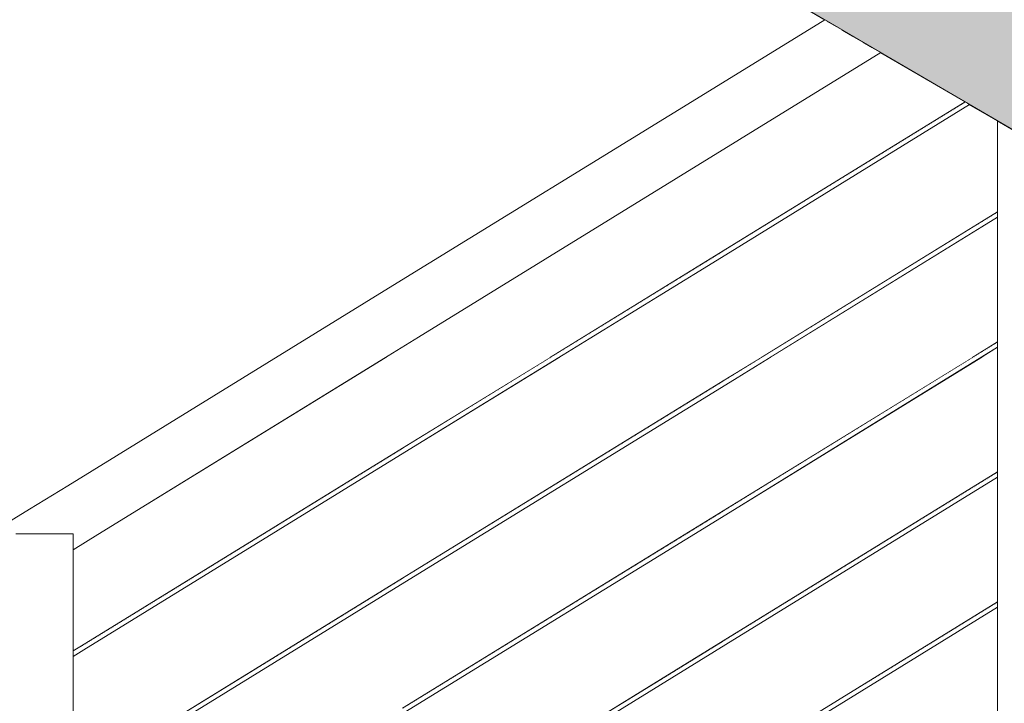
# Model space of a CAD drawing. Header units: millimetres. Extents: x -126680 to -83680, y 18016 to 39016.
# Tile 39 of 121: x -109204 to -108345, y 25411 to 26007. Entities that reach past the tile are written whole.
import ezdxf

# ---------------------------------------------------------------- set-up
doc = ezdxf.new("R2010")
doc.units = ezdxf.units.MM
doc.header["$MEASUREMENT"] = 0
doc.linetypes.add('Wipeout_Contour', pattern=[1000, 0, -1000])
doc.layers.add('Nowe_Konstrukcja - Schody', color=7, linetype='Continuous')
doc.layers.add('Nowe_Konstrukcja - Ściany zew', color=7, linetype='Continuous')
doc.layers.add('Nowe_Konstrukcja - Schody_Nr_pióra__101', color=250, linetype='Continuous', lineweight=13, true_color=0x333333)
doc.layers.add('Nowe_Konstrukcja - Stropy_Nr_pióra__23', color=7, linetype='Continuous', lineweight=13, true_color=0x858585)
doc.layers.add('Nowe_Konstrukcja - Schody_Nr_pióra__3', color=7, linetype='Continuous', lineweight=13)
doc.layers.add('Nowe_Konstrukcja - Stropy_Nr_pióra__21', color=7, linetype='Continuous', lineweight=20)

msp = doc.modelspace()

# ---------------------------------------------------------------- linework, layer by layer
at = {"layer": 'Nowe_Konstrukcja - Schody_Nr_pióra__3', "color": 7, "linetype": 'Continuous', "lineweight": 13}
msp.add_line((-108492.92, 26001.51), (-108618.98, 26075.18), dxfattribs=at)

# ---------------------------------------------------------------- wipeouts: each hides what was drawn before it
at = {"color": 254, "linetype": 'Wipeout_Contour', "lineweight": 0, "ltscale": 449004.544603}
msp.add_wipeout([(-109441.08, 25426.4), (-109438.24, 25421.78), (-109191.58, 25573.5), (-109194.41, 25578.12)], dxfattribs=at).dxf.layer = 'Nowe_Konstrukcja - Schody'
at = {"color": 254, "linetype": 'Wipeout_Contour', "lineweight": 0, "ltscale": 446578.108722}
msp.add_wipeout([(-108452.59, 25977.94), (-108884.49, 25712.28), (-108740.93, 25712.28), (-108378.97, 25934.91)], dxfattribs=at).dxf.layer = 'Nowe_Konstrukcja - Ściany zew'

# ---------------------------------------------------------------- next in the draw order: wipeouts: each hides what was drawn before it
at = {"color": 254, "linetype": 'Wipeout_Contour', "lineweight": 0, "ltscale": 785454.251593}
msp.add_wipeout([(-109191.58, 25573.5), (-109438.24, 25421.78), (-109433.99, 25414.88), (-109207.31, 25554.3), (-109207.31, 25558.45), (-109200.57, 25558.45), (-109187.33, 25566.6)], dxfattribs=at).dxf.layer = 'Nowe_Konstrukcja - Schody'
at = {"color": 254, "linetype": 'Wipeout_Contour', "lineweight": 0, "ltscale": 557524.126206}
msp.add_wipeout([(-108375.06, 25932.63), (-108733.29, 25712.28), (-108556.67, 25712.28), (-108350.65, 25839), (-108350.65, 25918.36)], dxfattribs=at).dxf.layer = 'Nowe_Konstrukcja - Ściany zew'
at = {"color": 254, "linetype": 'Wipeout_Contour', "lineweight": 0, "ltscale": 559899.125205}
msp.add_wipeout([(-109135.88, 25557.66), (-109157.31, 25544.47), (-109157.31, 25456.17), (-108740.93, 25712.28), (-108884.49, 25712.28)], dxfattribs=at).dxf.layer = 'Nowe_Konstrukcja - Ściany zew'

# ---------------------------------------------------------------- next in the draw order: linework, layer by layer
at = {"layer": 'Nowe_Konstrukcja - Schody_Nr_pióra__3', "color": 7, "linetype": 'Continuous', "lineweight": 13}
msp.add_line((-108338.98, 25911.54), (-108492.92, 26001.51), dxfattribs=at)

# ---------------------------------------------------------------- next in the draw order: wipeouts: each hides what was drawn before it
at = {"color": 254, "linetype": 'Wipeout_Contour', "lineweight": 0, "ltscale": 336426.32758}
msp.add_wipeout([(-109187.33, 25566.6), (-109200.57, 25558.45), (-109182.31, 25558.45)], dxfattribs=at).dxf.layer = 'Nowe_Konstrukcja - Schody'
at = {"color": 254, "linetype": 'Wipeout_Contour', "lineweight": 0, "ltscale": 445685.028441}
msp.add_wipeout([(-108350.65, 25834.31), (-108549.03, 25712.28), (-108372.41, 25712.28), (-108350.65, 25725.67)], dxfattribs=at).dxf.layer = 'Nowe_Konstrukcja - Ściany zew'

# ---------------------------------------------------------------- next in the draw order: wipeouts: each hides what was drawn before it
at = {"color": 254, "linetype": 'Wipeout_Contour', "lineweight": 0, "ltscale": 449014.850246}
msp.add_wipeout([(-109195.41, 25579.74), (-109442.08, 25428.02), (-109441.08, 25426.4), (-109194.41, 25578.12)], dxfattribs=at).dxf.layer = 'Nowe_Konstrukcja - Schody'
at = {"color": 254, "linetype": 'Wipeout_Contour', "lineweight": 0, "ltscale": 334095.245558}
msp.add_wipeout([(-108364.78, 25712.28), (-108350.65, 25712.28), (-108350.65, 25720.97)], dxfattribs=at).dxf.layer = 'Nowe_Konstrukcja - Ściany zew'

# ---------------------------------------------------------------- next in the draw order: wipeouts: each hides what was drawn before it
at = {"color": 254, "linetype": 'Wipeout_Contour', "lineweight": 0, "ltscale": 558113.948772}
msp.add_wipeout([(-108364.78, 25712.28), (-109157.31, 25224.81), (-109157.31, 25116.17), (-108350.65, 25612.34), (-108350.65, 25712.28)], dxfattribs=at).dxf.layer = 'Nowe_Konstrukcja - Ściany zew'

# ---------------------------------------------------------------- next in the draw order: wipeouts: each hides what was drawn before it
at = {"color": 254, "linetype": 'Wipeout_Contour', "lineweight": 0, "ltscale": 558590.16039}
msp.add_wipeout([(-109157.31, 25338.14), (-109157.31, 25229.51), (-108590.03, 25578.43), (-108372.41, 25712.28), (-108549.03, 25712.28)], dxfattribs=at).dxf.layer = 'Nowe_Konstrukcja - Ściany zew'

# ---------------------------------------------------------------- next in the draw order: wipeouts: each hides what was drawn before it
at = {"color": 254, "linetype": 'Wipeout_Contour', "lineweight": 0, "ltscale": 446536.429628}
msp.add_wipeout([(-109157.31, 24889.51), (-108350.65, 25385.67), (-108350.65, 25494.31), (-109157.31, 24998.14)], dxfattribs=at).dxf.layer = 'Nowe_Konstrukcja - Ściany zew'

# ---------------------------------------------------------------- next in the draw order: wipeouts: each hides what was drawn before it
at = {"color": 254, "linetype": 'Wipeout_Contour', "lineweight": 0, "ltscale": 447437.822902}
msp.add_wipeout([(-109157.31, 25451.48), (-109157.31, 25342.84), (-108556.67, 25712.28), (-108733.29, 25712.28)], dxfattribs=at).dxf.layer = 'Nowe_Konstrukcja - Ściany zew'

# ---------------------------------------------------------------- next in the draw order: wipeouts: each hides what was drawn before it
at = {"color": 254, "linetype": 'Wipeout_Contour', "lineweight": 0, "ltscale": 558172.33323}
msp.add_wipeout([(-108587.93, 25461.69), (-109157.31, 25111.48), (-109157.31, 25002.84), (-108350.65, 25499), (-108350.65, 25607.64)], dxfattribs=at).dxf.layer = 'Nowe_Konstrukcja - Ściany zew'

# ---------------------------------------------------------------- next in the draw order: wipeouts: each hides what was drawn before it
at = {"color": 254, "linetype": 'Wipeout_Contour', "lineweight": 0, "ltscale": 445116.124765}
msp.add_wipeout([(-108350.65, 25023.39), (-108300.65, 25023.39), (-108300.65, 25889.14), (-108350.65, 25918.36)], dxfattribs=at).dxf.layer = 'Nowe_Konstrukcja - Schody'
at = {"color": 254, "linetype": 'Wipeout_Contour', "lineweight": 0, "ltscale": 448537.490166}
msp.add_wipeout([(-109194.41, 25578.12), (-109191.58, 25573.5), (-109158.24, 25594.01), (-109161.08, 25598.62)], dxfattribs=at).dxf.layer = 'Nowe_Konstrukcja - Schody'

# ---------------------------------------------------------------- next in the draw order: wipeouts: each hides what was drawn before it
at = {"color": 254, "linetype": 'Wipeout_Contour', "lineweight": 0, "ltscale": 448518.42853}
msp.add_wipeout([(-109191.58, 25573.5), (-109187.33, 25566.6), (-109153.99, 25587.1), (-109158.24, 25594.01)], dxfattribs=at).dxf.layer = 'Nowe_Konstrukcja - Schody'
at = {"color": 254, "linetype": 'Wipeout_Contour', "lineweight": 0, "ltscale": 445639.031429}
msp.add_wipeout([(-108589.72, 25351.26), (-108588.98, 25350.06), (-108350.65, 25496.65), (-108350.65, 25498.31)], dxfattribs=at).dxf.layer = 'Nowe_Konstrukcja - Schody'

# ---------------------------------------------------------------- next in the draw order: wipeouts: each hides what was drawn before it
at = {"color": 254, "linetype": 'Wipeout_Contour', "lineweight": 0, "ltscale": 448493.524484}
msp.add_wipeout([(-109187.33, 25566.6), (-109182.31, 25558.45), (-109148.98, 25578.95), (-109153.99, 25587.1)], dxfattribs=at).dxf.layer = 'Nowe_Konstrukcja - Schody'
at = {"color": 254, "linetype": 'Wipeout_Contour', "lineweight": 0, "ltscale": 445636.280091}
msp.add_wipeout([(-108588.98, 25350.06), (-108588.24, 25348.86), (-108350.65, 25494.99), (-108350.65, 25496.65)], dxfattribs=at).dxf.layer = 'Nowe_Konstrukcja - Schody'

# ---------------------------------------------------------------- next in the draw order: wipeouts: each hides what was drawn before it
at = {"color": 254, "linetype": 'Wipeout_Contour', "lineweight": 0, "ltscale": 448455.773484}
msp.add_wipeout([(-109182.31, 25558.45), (-109164.05, 25558.45), (-109143.97, 25570.8), (-109148.98, 25578.95)], dxfattribs=at).dxf.layer = 'Nowe_Konstrukcja - Schody'
at = {"color": 254, "linetype": 'Wipeout_Contour', "lineweight": 0, "ltscale": 445634.333236}
msp.add_wipeout([(-108588.24, 25348.86), (-108587.93, 25348.36), (-108350.65, 25494.31), (-108350.65, 25494.99)], dxfattribs=at).dxf.layer = 'Nowe_Konstrukcja - Schody'

# ---------------------------------------------------------------- next in the draw order: wipeouts: each hides what was drawn before it
at = {"color": 254, "linetype": 'Wipeout_Contour', "lineweight": 0, "ltscale": 448547.806568}
msp.add_wipeout([(-109162.08, 25600.24), (-109195.41, 25579.74), (-109194.41, 25578.12), (-109161.08, 25598.62)], dxfattribs=at).dxf.layer = 'Nowe_Konstrukcja - Schody'
at = {"color": 254, "linetype": 'Wipeout_Contour', "lineweight": 0, "ltscale": 560526.885394}
msp.add_wipeout([(-109164.05, 25558.45), (-109157.31, 25558.45), (-109157.31, 25553.07), (-109139.72, 25563.89), (-109143.97, 25570.8)], dxfattribs=at).dxf.layer = 'Nowe_Konstrukcja - Schody'
at = {"color": 254, "linetype": 'Wipeout_Contour', "lineweight": 0, "ltscale": 445640.975595}
msp.add_wipeout([(-108590.03, 25351.76), (-108589.72, 25351.26), (-108350.65, 25498.31), (-108350.65, 25499)], dxfattribs=at).dxf.layer = 'Nowe_Konstrukcja - Schody'

# ---------------------------------------------------------------- next in the draw order: wipeouts: each hides what was drawn before it
at = {"color": 254, "linetype": 'Wipeout_Contour', "lineweight": 0, "ltscale": 448015.840776}
msp.add_wipeout([(-109161.08, 25598.62), (-109158.24, 25594.01), (-108878.24, 25766.23), (-108881.08, 25770.85)], dxfattribs=at).dxf.layer = 'Nowe_Konstrukcja - Schody'
at = {"color": 254, "linetype": 'Wipeout_Contour', "lineweight": 0, "ltscale": 448398.628387}
msp.add_wipeout([(-109157.31, 25553.07), (-109157.31, 25546.71), (-109136.88, 25559.28), (-109139.72, 25563.89)], dxfattribs=at).dxf.layer = 'Nowe_Konstrukcja - Schody'
at = {"color": 254, "linetype": 'Wipeout_Contour', "lineweight": 0, "ltscale": 446607.160011}
msp.add_wipeout([(-108869.72, 25292.38), (-108868.98, 25291.17), (-108588.98, 25463.39), (-108589.72, 25464.6)], dxfattribs=at).dxf.layer = 'Nowe_Konstrukcja - Schody'

# ---------------------------------------------------------------- next in the draw order: wipeouts: each hides what was drawn before it
at = {"color": 254, "linetype": 'Wipeout_Contour', "lineweight": 0, "ltscale": 447996.756995}
msp.add_wipeout([(-109158.24, 25594.01), (-109153.99, 25587.1), (-108873.99, 25759.32), (-108878.24, 25766.23)], dxfattribs=at).dxf.layer = 'Nowe_Konstrukcja - Schody'
at = {"color": 254, "linetype": 'Wipeout_Contour', "lineweight": 0, "ltscale": 448391.588065}
msp.add_wipeout([(-109136.88, 25559.28), (-109157.31, 25546.71), (-109157.31, 25544.47), (-109135.88, 25557.66)], dxfattribs=at).dxf.layer = 'Nowe_Konstrukcja - Schody'
at = {"color": 254, "linetype": 'Wipeout_Contour', "lineweight": 0, "ltscale": 446603.178733}
msp.add_wipeout([(-108868.98, 25291.17), (-108868.24, 25289.97), (-108588.24, 25462.19), (-108588.98, 25463.39)], dxfattribs=at).dxf.layer = 'Nowe_Konstrukcja - Schody'

# ---------------------------------------------------------------- next in the draw order: wipeouts: each hides what was drawn before it
at = {"color": 254, "linetype": 'Wipeout_Contour', "lineweight": 0, "ltscale": 447971.824011}
msp.add_wipeout([(-109153.99, 25587.1), (-109148.98, 25578.95), (-108868.98, 25751.17), (-108873.99, 25759.32)], dxfattribs=at).dxf.layer = 'Nowe_Konstrukcja - Schody'
at = {"color": 254, "linetype": 'Wipeout_Contour', "lineweight": 0, "ltscale": 448065.546458}
msp.add_wipeout([(-109207.31, 24506.73), (-109157.31, 24506.73), (-109157.31, 25558.45), (-109207.31, 25558.45)], dxfattribs=at).dxf.layer = 'Nowe_Konstrukcja - Schody'
at = {"color": 254, "linetype": 'Wipeout_Contour', "lineweight": 0, "ltscale": 446600.363558}
msp.add_wipeout([(-108868.24, 25289.97), (-108867.93, 25289.47), (-108587.93, 25461.69), (-108588.24, 25462.19)], dxfattribs=at).dxf.layer = 'Nowe_Konstrukcja - Schody'

# ---------------------------------------------------------------- next in the draw order: linework, layer by layer
at = {"layer": 'Nowe_Konstrukcja - Schody_Nr_pióra__101', "color": 250, "linetype": 'Continuous', "lineweight": 13, "true_color": 0x333333}
for p, q in [((-109442.08, 25428.02), (-109195.41, 25579.74)), ((-109207.31, 25558.45), (-109157.31, 25558.45))]:
    msp.add_line(p, q, dxfattribs=at)

# ---------------------------------------------------------------- next in the draw order: wipeouts: each hides what was drawn before it
at = {"color": 254, "linetype": 'Wipeout_Contour', "lineweight": 0, "ltscale": 447944.838253}
msp.add_wipeout([(-109148.98, 25578.95), (-109143.97, 25570.8), (-108863.97, 25743.02), (-108868.98, 25751.17)], dxfattribs=at).dxf.layer = 'Nowe_Konstrukcja - Schody'
at = {"color": 254, "linetype": 'Wipeout_Contour', "lineweight": 0, "ltscale": 446609.975213}
msp.add_wipeout([(-108870.03, 25292.88), (-108869.72, 25292.38), (-108589.72, 25464.6), (-108590.03, 25465.1)], dxfattribs=at).dxf.layer = 'Nowe_Konstrukcja - Schody'

# ---------------------------------------------------------------- next in the draw order: wipeouts: each hides what was drawn before it
at = {"color": 254, "linetype": 'Wipeout_Contour', "lineweight": 0, "ltscale": 447919.908058}
msp.add_wipeout([(-109143.97, 25570.8), (-109139.72, 25563.89), (-108859.72, 25736.11), (-108863.97, 25743.02)], dxfattribs=at).dxf.layer = 'Nowe_Konstrukcja - Schody'
at = {"color": 254, "linetype": 'Wipeout_Contour', "lineweight": 0, "ltscale": 445742.702456}
msp.add_wipeout([(-108589.72, 25464.6), (-108588.98, 25463.39), (-108350.65, 25609.99), (-108350.65, 25611.65)], dxfattribs=at).dxf.layer = 'Nowe_Konstrukcja - Schody'

# ---------------------------------------------------------------- next in the draw order: wipeouts: each hides what was drawn before it
at = {"color": 254, "linetype": 'Wipeout_Contour', "lineweight": 0, "ltscale": 447900.828214}
msp.add_wipeout([(-109139.72, 25563.89), (-109136.88, 25559.28), (-108856.88, 25731.5), (-108859.72, 25736.11)], dxfattribs=at).dxf.layer = 'Nowe_Konstrukcja - Schody'
at = {"color": 254, "linetype": 'Wipeout_Contour', "lineweight": 0, "ltscale": 445739.945928}
msp.add_wipeout([(-108588.98, 25463.39), (-108588.24, 25462.19), (-108350.65, 25608.33), (-108350.65, 25609.99)], dxfattribs=at).dxf.layer = 'Nowe_Konstrukcja - Schody'

# ---------------------------------------------------------------- next in the draw order: wipeouts: each hides what was drawn before it
at = {"color": 254, "linetype": 'Wipeout_Contour', "lineweight": 0, "ltscale": 447890.502592}
msp.add_wipeout([(-108856.88, 25731.5), (-109136.88, 25559.28), (-109135.88, 25557.66), (-108855.88, 25729.88)], dxfattribs=at).dxf.layer = 'Nowe_Konstrukcja - Schody'
at = {"color": 254, "linetype": 'Wipeout_Contour', "lineweight": 0, "ltscale": 445737.995409}
msp.add_wipeout([(-108588.24, 25462.19), (-108587.93, 25461.69), (-108350.65, 25607.64), (-108350.65, 25608.33)], dxfattribs=at).dxf.layer = 'Nowe_Konstrukcja - Schody'

# ---------------------------------------------------------------- next in the draw order: wipeouts: each hides what was drawn before it
at = {"color": 254, "linetype": 'Wipeout_Contour', "lineweight": 0, "ltscale": 448026.169157}
msp.add_wipeout([(-108882.08, 25772.47), (-109162.08, 25600.24), (-109161.08, 25598.62), (-108881.08, 25770.85)], dxfattribs=at).dxf.layer = 'Nowe_Konstrukcja - Schody'
at = {"color": 254, "linetype": 'Wipeout_Contour', "lineweight": 0, "ltscale": 445744.650297}
msp.add_wipeout([(-108590.03, 25465.1), (-108589.72, 25464.6), (-108350.65, 25611.65), (-108350.65, 25612.34)], dxfattribs=at).dxf.layer = 'Nowe_Konstrukcja - Schody'

# ---------------------------------------------------------------- next in the draw order: linework, layer by layer
at = {"layer": 'Nowe_Konstrukcja - Schody_Nr_pióra__101', "color": 250, "linetype": 'Continuous', "lineweight": 13, "true_color": 0x333333}
msp.add_line((-109195.41, 25579.74), (-109162.08, 25600.24), dxfattribs=at)

# ---------------------------------------------------------------- next in the draw order: wipeouts: each hides what was drawn before it
at = {"color": 254, "linetype": 'Wipeout_Contour', "lineweight": 0, "ltscale": 447084.606818}
msp.add_wipeout([(-108881.08, 25770.85), (-108878.24, 25766.23), (-108598.24, 25938.45), (-108601.08, 25943.07)], dxfattribs=at).dxf.layer = 'Nowe_Konstrukcja - Schody'
at = {"color": 254, "linetype": 'Wipeout_Contour', "lineweight": 0, "ltscale": 446710.418997}
msp.add_wipeout([(-108869.72, 25405.71), (-108868.98, 25404.5), (-108588.98, 25576.73), (-108589.72, 25577.93)], dxfattribs=at).dxf.layer = 'Nowe_Konstrukcja - Schody'

# ---------------------------------------------------------------- next in the draw order: wipeouts: each hides what was drawn before it
at = {"color": 254, "linetype": 'Wipeout_Contour', "lineweight": 0, "ltscale": 447065.483341}
msp.add_wipeout([(-108878.24, 25766.23), (-108873.99, 25759.32), (-108593.99, 25931.54), (-108598.24, 25938.45)], dxfattribs=at).dxf.layer = 'Nowe_Konstrukcja - Schody'
at = {"color": 254, "linetype": 'Wipeout_Contour', "lineweight": 0, "ltscale": 446706.43375}
msp.add_wipeout([(-108868.98, 25404.5), (-108868.24, 25403.3), (-108588.24, 25575.52), (-108588.98, 25576.73)], dxfattribs=at).dxf.layer = 'Nowe_Konstrukcja - Schody'

# ---------------------------------------------------------------- next in the draw order: wipeouts: each hides what was drawn before it
at = {"color": 254, "linetype": 'Wipeout_Contour', "lineweight": 0, "ltscale": 447040.498488}
msp.add_wipeout([(-108873.99, 25759.32), (-108868.98, 25751.17), (-108588.98, 25923.39), (-108593.99, 25931.54)], dxfattribs=at).dxf.layer = 'Nowe_Konstrukcja - Schody'
at = {"color": 254, "linetype": 'Wipeout_Contour', "lineweight": 0, "ltscale": 446703.615768}
msp.add_wipeout([(-108868.24, 25403.3), (-108867.93, 25402.8), (-108587.93, 25575.02), (-108588.24, 25575.52)], dxfattribs=at).dxf.layer = 'Nowe_Konstrukcja - Schody'

# ---------------------------------------------------------------- next in the draw order: wipeouts: each hides what was drawn before it
at = {"color": 254, "linetype": 'Wipeout_Contour', "lineweight": 0, "ltscale": 447013.456583}
msp.add_wipeout([(-108868.98, 25751.17), (-108863.97, 25743.02), (-108583.97, 25915.24), (-108588.98, 25923.39)], dxfattribs=at).dxf.layer = 'Nowe_Konstrukcja - Schody'
at = {"color": 254, "linetype": 'Wipeout_Contour', "lineweight": 0, "ltscale": 446713.237006}
msp.add_wipeout([(-108870.03, 25406.21), (-108869.72, 25405.71), (-108589.72, 25577.93), (-108590.03, 25578.43)], dxfattribs=at).dxf.layer = 'Nowe_Konstrukcja - Schody'

# ---------------------------------------------------------------- next in the draw order: linework, layer by layer
at = {"layer": 'Nowe_Konstrukcja - Schody_Nr_pióra__101', "color": 250, "linetype": 'Continuous', "lineweight": 13, "true_color": 0x333333}
for p, q in [((-108590.03, 25351.76), (-108350.65, 25499)), ((-108587.93, 25348.36), (-108350.65, 25494.31))]:
    msp.add_line(p, q, dxfattribs=at)

# ---------------------------------------------------------------- next in the draw order: wipeouts: each hides what was drawn before it
at = {"color": 254, "linetype": 'Wipeout_Contour', "lineweight": 0, "ltscale": 446988.474513}
msp.add_wipeout([(-108863.97, 25743.02), (-108859.72, 25736.11), (-108579.72, 25908.34), (-108583.97, 25915.24)], dxfattribs=at).dxf.layer = 'Nowe_Konstrukcja - Schody'
at = {"color": 254, "linetype": 'Wipeout_Contour', "lineweight": 0, "ltscale": 445846.810325}
msp.add_wipeout([(-108589.72, 25577.93), (-108588.98, 25576.73), (-108350.65, 25723.32), (-108350.65, 25724.98)], dxfattribs=at).dxf.layer = 'Nowe_Konstrukcja - Schody'
at = {"color": 254, "linetype": 'Wipeout_Contour', "lineweight": 0, "ltscale": 447747.346442}
msp.add_wipeout([(-109149.72, 25346.82), (-109148.98, 25345.62), (-108868.98, 25517.84), (-108869.72, 25519.04)], dxfattribs=at).dxf.layer = 'Nowe_Konstrukcja - Schody'

# ---------------------------------------------------------------- next in the draw order: wipeouts: each hides what was drawn before it
at = {"color": 254, "linetype": 'Wipeout_Contour', "lineweight": 0, "ltscale": 446969.354964}
msp.add_wipeout([(-108859.72, 25736.11), (-108856.88, 25731.5), (-108576.88, 25903.72), (-108579.72, 25908.34)], dxfattribs=at).dxf.layer = 'Nowe_Konstrukcja - Schody'
at = {"color": 254, "linetype": 'Wipeout_Contour', "lineweight": 0, "ltscale": 445844.048605}
msp.add_wipeout([(-108588.98, 25576.73), (-108588.24, 25575.52), (-108350.65, 25721.66), (-108350.65, 25723.32)], dxfattribs=at).dxf.layer = 'Nowe_Konstrukcja - Schody'
at = {"color": 254, "linetype": 'Wipeout_Contour', "lineweight": 0, "ltscale": 447743.365534}
msp.add_wipeout([(-109148.98, 25345.62), (-109148.24, 25344.41), (-108868.24, 25516.63), (-108868.98, 25517.84)], dxfattribs=at).dxf.layer = 'Nowe_Konstrukcja - Schody'

# ---------------------------------------------------------------- next in the draw order: wipeouts: each hides what was drawn before it
at = {"color": 254, "linetype": 'Wipeout_Contour', "lineweight": 0, "ltscale": 446959.007858}
msp.add_wipeout([(-108576.88, 25903.72), (-108856.88, 25731.5), (-108855.88, 25729.88), (-108575.88, 25902.1)], dxfattribs=at).dxf.layer = 'Nowe_Konstrukcja - Schody'
at = {"color": 254, "linetype": 'Wipeout_Contour', "lineweight": 0, "ltscale": 445842.094423}
msp.add_wipeout([(-108588.24, 25575.52), (-108587.93, 25575.02), (-108350.65, 25720.97), (-108350.65, 25721.66)], dxfattribs=at).dxf.layer = 'Nowe_Konstrukcja - Schody'
at = {"color": 254, "linetype": 'Wipeout_Contour', "lineweight": 0, "ltscale": 447740.55062}
msp.add_wipeout([(-109148.24, 25344.41), (-109147.93, 25343.91), (-108867.93, 25516.13), (-108868.24, 25516.63)], dxfattribs=at).dxf.layer = 'Nowe_Konstrukcja - Schody'

# ---------------------------------------------------------------- next in the draw order: wipeouts: each hides what was drawn before it
at = {"color": 254, "linetype": 'Wipeout_Contour', "lineweight": 0, "ltscale": 447094.95669}
msp.add_wipeout([(-108602.08, 25944.69), (-108882.08, 25772.47), (-108881.08, 25770.85), (-108601.08, 25943.07)], dxfattribs=at).dxf.layer = 'Nowe_Konstrukcja - Schody'
at = {"color": 254, "linetype": 'Wipeout_Contour', "lineweight": 0, "ltscale": 445848.761831}
msp.add_wipeout([(-108590.03, 25578.43), (-108589.72, 25577.93), (-108350.65, 25724.98), (-108350.65, 25725.67)], dxfattribs=at).dxf.layer = 'Nowe_Konstrukcja - Schody'
at = {"color": 254, "linetype": 'Wipeout_Contour', "lineweight": 0, "ltscale": 447750.161382}
msp.add_wipeout([(-109150.03, 25347.32), (-109149.72, 25346.82), (-108869.72, 25519.04), (-108870.03, 25519.54)], dxfattribs=at).dxf.layer = 'Nowe_Konstrukcja - Schody'

# ---------------------------------------------------------------- next in the draw order: wipeouts: each hides what was drawn before it
at = {"color": 254, "linetype": 'Wipeout_Contour', "lineweight": 0, "ltscale": 446449.169727}
msp.add_wipeout([(-108601.08, 25943.07), (-108598.24, 25938.45), (-108494.36, 26002.35), (-108499.66, 26005.45)], dxfattribs=at).dxf.layer = 'Nowe_Konstrukcja - Schody'
at = {"color": 254, "linetype": 'Wipeout_Contour', "lineweight": 0, "ltscale": 446814.114068}
msp.add_wipeout([(-108869.72, 25519.04), (-108868.98, 25517.84), (-108588.98, 25690.06), (-108589.72, 25691.26)], dxfattribs=at).dxf.layer = 'Nowe_Konstrukcja - Schody'
at = {"color": 254, "linetype": 'Wipeout_Contour', "lineweight": 0, "ltscale": 448330.41626}
msp.add_wipeout([(-109157.31, 25455.48), (-109157.31, 25453.82), (-109148.98, 25458.95), (-109149.72, 25460.15)], dxfattribs=at).dxf.layer = 'Nowe_Konstrukcja - Schody'

# ---------------------------------------------------------------- next in the draw order: wipeouts: each hides what was drawn before it
at = {"color": 254, "linetype": 'Wipeout_Contour', "lineweight": 0, "ltscale": 446424.909171}
msp.add_wipeout([(-108598.24, 25938.45), (-108593.99, 25931.54), (-108486.42, 25997.71), (-108494.36, 26002.35)], dxfattribs=at).dxf.layer = 'Nowe_Konstrukcja - Schody'
at = {"color": 254, "linetype": 'Wipeout_Contour', "lineweight": 0, "ltscale": 446810.124857}
msp.add_wipeout([(-108868.98, 25517.84), (-108868.24, 25516.63), (-108588.24, 25688.86), (-108588.98, 25690.06)], dxfattribs=at).dxf.layer = 'Nowe_Konstrukcja - Schody'
at = {"color": 254, "linetype": 'Wipeout_Contour', "lineweight": 0, "ltscale": 448327.677767}
msp.add_wipeout([(-109157.31, 25453.82), (-109157.31, 25452.16), (-109148.24, 25457.75), (-109148.98, 25458.95)], dxfattribs=at).dxf.layer = 'Nowe_Konstrukcja - Schody'

# ---------------------------------------------------------------- next in the draw order: wipeouts: each hides what was drawn before it
at = {"color": 254, "linetype": 'Wipeout_Contour', "lineweight": 0, "ltscale": 446393.218451}
msp.add_wipeout([(-108593.99, 25931.54), (-108588.98, 25923.39), (-108477.05, 25992.24), (-108486.42, 25997.71)], dxfattribs=at).dxf.layer = 'Nowe_Konstrukcja - Schody'
at = {"color": 254, "linetype": 'Wipeout_Contour', "lineweight": 0, "ltscale": 446807.304072}
msp.add_wipeout([(-108868.24, 25516.63), (-108867.93, 25516.13), (-108587.93, 25688.36), (-108588.24, 25688.86)], dxfattribs=at).dxf.layer = 'Nowe_Konstrukcja - Schody'
at = {"color": 254, "linetype": 'Wipeout_Contour', "lineweight": 0, "ltscale": 448325.776403}
msp.add_wipeout([(-109157.31, 25452.16), (-109157.31, 25451.48), (-109147.93, 25457.25), (-109148.24, 25457.75)], dxfattribs=at).dxf.layer = 'Nowe_Konstrukcja - Schody'

# ---------------------------------------------------------------- next in the draw order: wipeouts: each hides what was drawn before it
at = {"color": 254, "linetype": 'Wipeout_Contour', "lineweight": 0, "ltscale": 446358.922023}
msp.add_wipeout([(-108588.98, 25923.39), (-108583.97, 25915.24), (-108467.69, 25986.76), (-108477.05, 25992.24)], dxfattribs=at).dxf.layer = 'Nowe_Konstrukcja - Schody'
at = {"color": 254, "linetype": 'Wipeout_Contour', "lineweight": 0, "ltscale": 446816.934879}
msp.add_wipeout([(-108870.03, 25519.54), (-108869.72, 25519.04), (-108589.72, 25691.26), (-108590.03, 25691.76)], dxfattribs=at).dxf.layer = 'Nowe_Konstrukcja - Schody'
at = {"color": 254, "linetype": 'Wipeout_Contour', "lineweight": 0, "ltscale": 448332.396074}
msp.add_wipeout([(-109157.31, 25456.17), (-109157.31, 25455.48), (-109149.72, 25460.15), (-109150.03, 25460.65)], dxfattribs=at).dxf.layer = 'Nowe_Konstrukcja - Schody'

# ---------------------------------------------------------------- next in the draw order: linework, layer by layer
at = {"layer": 'Nowe_Konstrukcja - Schody_Nr_pióra__101', "color": 250, "linetype": 'Continuous', "lineweight": 13, "true_color": 0x333333}
for p, q in [((-108590.03, 25465.1), (-108350.65, 25612.34)), ((-108587.93, 25461.69), (-108350.65, 25607.64)), ((-109157.31, 24506.73), (-109157.31, 25558.45))]:
    msp.add_line(p, q, dxfattribs=at)

# ---------------------------------------------------------------- next in the draw order: wipeouts: each hides what was drawn before it
at = {"color": 254, "linetype": 'Wipeout_Contour', "lineweight": 0, "ltscale": 446327.240831}
msp.add_wipeout([(-108583.97, 25915.24), (-108579.72, 25908.34), (-108459.75, 25982.13), (-108467.69, 25986.76)], dxfattribs=at).dxf.layer = 'Nowe_Konstrukcja - Schody'
at = {"color": 254, "linetype": 'Wipeout_Contour', "lineweight": 0, "ltscale": 445951.354725}
msp.add_wipeout([(-108589.72, 25691.26), (-108588.98, 25690.06), (-108350.65, 25836.65), (-108350.65, 25838.31)], dxfattribs=at).dxf.layer = 'Nowe_Konstrukcja - Schody'
at = {"color": 254, "linetype": 'Wipeout_Contour', "lineweight": 0, "ltscale": 447850.562984}
msp.add_wipeout([(-109149.72, 25460.15), (-109148.98, 25458.95), (-108868.98, 25631.17), (-108869.72, 25632.38)], dxfattribs=at).dxf.layer = 'Nowe_Konstrukcja - Schody'

# ---------------------------------------------------------------- next in the draw order: wipeouts: each hides what was drawn before it
at = {"color": 254, "linetype": 'Wipeout_Contour', "lineweight": 0, "ltscale": 446302.997564}
msp.add_wipeout([(-108579.72, 25908.34), (-108576.88, 25903.72), (-108454.45, 25979.03), (-108459.75, 25982.13)], dxfattribs=at).dxf.layer = 'Nowe_Konstrukcja - Schody'
at = {"color": 254, "linetype": 'Wipeout_Contour', "lineweight": 0, "ltscale": 445948.587825}
msp.add_wipeout([(-108588.98, 25690.06), (-108588.24, 25688.86), (-108350.65, 25834.99), (-108350.65, 25836.65)], dxfattribs=at).dxf.layer = 'Nowe_Konstrukcja - Schody'
at = {"color": 254, "linetype": 'Wipeout_Contour', "lineweight": 0, "ltscale": 447846.578116}
msp.add_wipeout([(-109148.98, 25458.95), (-109148.24, 25457.75), (-108868.24, 25629.97), (-108868.98, 25631.17)], dxfattribs=at).dxf.layer = 'Nowe_Konstrukcja - Schody'

# ---------------------------------------------------------------- next in the draw order: wipeouts: each hides what was drawn before it
at = {"color": 254, "linetype": 'Wipeout_Contour', "lineweight": 0, "ltscale": 446289.882777}
msp.add_wipeout([(-108454.45, 25979.03), (-108576.88, 25903.72), (-108575.88, 25902.1), (-108452.59, 25977.94)], dxfattribs=at).dxf.layer = 'Nowe_Konstrukcja - Schody'
at = {"color": 254, "linetype": 'Wipeout_Contour', "lineweight": 0, "ltscale": 445946.629982}
msp.add_wipeout([(-108588.24, 25688.86), (-108587.93, 25688.36), (-108350.65, 25834.31), (-108350.65, 25834.99)], dxfattribs=at).dxf.layer = 'Nowe_Konstrukcja - Schody'
at = {"color": 254, "linetype": 'Wipeout_Contour', "lineweight": 0, "ltscale": 447843.760402}
msp.add_wipeout([(-109148.24, 25457.75), (-109147.93, 25457.25), (-108867.93, 25629.47), (-108868.24, 25629.97)], dxfattribs=at).dxf.layer = 'Nowe_Konstrukcja - Schody'

# ---------------------------------------------------------------- next in the draw order: wipeouts: each hides what was drawn before it
at = {"color": 254, "linetype": 'Wipeout_Contour', "lineweight": 0, "ltscale": 446462.306573}
msp.add_wipeout([(-108501.52, 26006.54), (-108602.08, 25944.69), (-108601.08, 25943.07), (-108499.66, 26005.45)], dxfattribs=at).dxf.layer = 'Nowe_Konstrukcja - Schody'
at = {"color": 254, "linetype": 'Wipeout_Contour', "lineweight": 0, "ltscale": 445953.309895}
msp.add_wipeout([(-108590.03, 25691.76), (-108589.72, 25691.26), (-108350.65, 25838.31), (-108350.65, 25839)], dxfattribs=at).dxf.layer = 'Nowe_Konstrukcja - Schody'
at = {"color": 254, "linetype": 'Wipeout_Contour', "lineweight": 0, "ltscale": 447853.380724}
msp.add_wipeout([(-109150.03, 25460.65), (-109149.72, 25460.15), (-108869.72, 25632.38), (-108870.03, 25632.88)], dxfattribs=at).dxf.layer = 'Nowe_Konstrukcja - Schody'

# ---------------------------------------------------------------- next in the draw order: linework, layer by layer
at = {"layer": 'Nowe_Konstrukcja - Schody_Nr_pióra__101', "color": 250, "linetype": 'Continuous', "lineweight": 13, "true_color": 0x333333}
for p, q in [((-108602.08, 25944.69), (-108501.53, 26006.54)), ((-108350.65, 25023.39), (-108350.65, 25918.36)), ((-109162.08, 25600.24), (-108882.08, 25772.47)), ((-108870.03, 25406.21), (-108590.03, 25578.43)), ((-108867.93, 25402.8), (-108587.93, 25575.02)), ((-109157.31, 25544.47), (-109135.88, 25557.66)), ((-109150.03, 25347.32), (-108870.03, 25519.54)), ((-109147.93, 25343.91), (-108867.93, 25516.13)), ((-108870.03, 25292.88), (-108590.03, 25465.1)), ((-109157.31, 25456.17), (-109150.03, 25460.65)), ((-109157.31, 25451.48), (-109147.93, 25457.25)), ((-108867.93, 25289.47), (-108587.93, 25461.69))]:
    msp.add_line(p, q, dxfattribs=at)

# ---------------------------------------------------------------- next in the draw order: wipeouts: each hides what was drawn before it
at = {"color": 254, "linetype": 'Wipeout_Contour', "lineweight": 0, "ltscale": 446918.24492}
msp.add_wipeout([(-108869.72, 25632.38), (-108868.98, 25631.17), (-108588.98, 25803.39), (-108589.72, 25804.6)], dxfattribs=at).dxf.layer = 'Nowe_Konstrukcja - Schody'

# ---------------------------------------------------------------- next in the draw order: wipeouts: each hides what was drawn before it
at = {"color": 254, "linetype": 'Wipeout_Contour', "lineweight": 0, "ltscale": 446914.25175}
msp.add_wipeout([(-108868.98, 25631.17), (-108868.24, 25629.97), (-108588.24, 25802.19), (-108588.98, 25803.39)], dxfattribs=at).dxf.layer = 'Nowe_Konstrukcja - Schody'

# ---------------------------------------------------------------- next in the draw order: wipeouts: each hides what was drawn before it
at = {"color": 254, "linetype": 'Wipeout_Contour', "lineweight": 0, "ltscale": 446911.428166}
msp.add_wipeout([(-108868.24, 25629.97), (-108867.93, 25629.47), (-108587.93, 25801.69), (-108588.24, 25802.19)], dxfattribs=at).dxf.layer = 'Nowe_Konstrukcja - Schody'

# ---------------------------------------------------------------- next in the draw order: wipeouts: each hides what was drawn before it
at = {"color": 254, "linetype": 'Wipeout_Contour', "lineweight": 0, "ltscale": 446921.06853}
msp.add_wipeout([(-108870.03, 25632.88), (-108869.72, 25632.38), (-108589.72, 25804.6), (-108590.03, 25805.1)], dxfattribs=at).dxf.layer = 'Nowe_Konstrukcja - Schody'

# ---------------------------------------------------------------- next in the draw order: linework, layer by layer
at = {"layer": 'Nowe_Konstrukcja - Schody_Nr_pióra__101', "color": 250, "linetype": 'Continuous', "lineweight": 13, "true_color": 0x333333}
for p, q in [((-108882.08, 25772.47), (-108602.08, 25944.69)), ((-109135.88, 25557.66), (-108855.88, 25729.88)), ((-108590.03, 25578.43), (-108350.65, 25725.67)), ((-108587.93, 25575.02), (-108350.65, 25720.97)), ((-108870.03, 25519.54), (-108590.03, 25691.76)), ((-108867.93, 25516.13), (-108587.93, 25688.36)), ((-109150.03, 25460.65), (-108870.03, 25632.88)), ((-109147.93, 25457.25), (-108867.93, 25629.47))]:
    msp.add_line(p, q, dxfattribs=at)

# ---------------------------------------------------------------- next in the draw order: wipeouts: each hides what was drawn before it
at = {"color": 254, "linetype": 'Wipeout_Contour', "lineweight": 0, "ltscale": 446101.210393}
msp.add_wipeout([(-108589.72, 25804.6), (-108588.98, 25803.39), (-108377.01, 25933.77), (-108378.4, 25934.58)], dxfattribs=at).dxf.layer = 'Nowe_Konstrukcja - Schody'

# ---------------------------------------------------------------- next in the draw order: wipeouts: each hides what was drawn before it
at = {"color": 254, "linetype": 'Wipeout_Contour', "lineweight": 0, "ltscale": 446096.142896}
msp.add_wipeout([(-108588.98, 25803.39), (-108588.24, 25802.19), (-108375.63, 25932.96), (-108377.01, 25933.77)], dxfattribs=at).dxf.layer = 'Nowe_Konstrukcja - Schody'

# ---------------------------------------------------------------- next in the draw order: wipeouts: each hides what was drawn before it
at = {"color": 254, "linetype": 'Wipeout_Contour', "lineweight": 0, "ltscale": 446092.560923}
msp.add_wipeout([(-108588.24, 25802.19), (-108587.93, 25801.69), (-108375.06, 25932.63), (-108375.63, 25932.96)], dxfattribs=at).dxf.layer = 'Nowe_Konstrukcja - Schody'

# ---------------------------------------------------------------- next in the draw order: wipeouts: each hides what was drawn before it
at = {"color": 254, "linetype": 'Wipeout_Contour', "lineweight": 0, "ltscale": 446104.794963}
msp.add_wipeout([(-108590.03, 25805.1), (-108589.72, 25804.6), (-108378.4, 25934.58), (-108378.97, 25934.91)], dxfattribs=at).dxf.layer = 'Nowe_Konstrukcja - Schody'

# ---------------------------------------------------------------- next in the draw order: hatches: boundary and pattern name
at = {"layer": 'Nowe_Konstrukcja - Stropy_Nr_pióra__23', "linetype": 'Continuous', "lineweight": 13, "true_color": 0x858585}
h = msp.add_hatch(dxfattribs=at)
h.set_pattern_fill('Beton_zbrojony_0002', color=252, style=0, pattern_type=2)
h.set_pattern_definition([(45, (0, 0), (-91.92388, 91.92388), []), (45, (-45.96, 45.96), (-91.92388, 91.92388), [97.5, -32.5])])
h.paths.add_polyline_path([(-112149.96, 27452.13), (-112149.35, 27252.28), (-111909.51, 27252.28), (-111889.51, 27252.28), (-111868.98, 27252.28), (-110633.14, 27252.28), (-108119.61, 25783.34), (-108058.98, 25747.9), (-108001.04, 25714.04), (-108000.46, 25713.71), (-107999.08, 25712.9), (-107997.7, 25712.09), (-107997.12, 25711.75), (-107932.92, 25674.24), (-107778.98, 25584.27), (-107652.92, 25510.6), (-107498.98, 25420.63), (-107492.55, 25416.87), (-107484.69, 25412.28), (-107477.62, 25412.28), (-107470.03, 25412.28), (-107470.03, 25392.28), (-96960.23, 25392.28), (-96960.23, 25592.28), (-107470.03, 25592.28), (-107470.03, 25642.28), (-107470.03, 25692.28), (-107470.03, 25712.28), (-107498.98, 25712.28), (-107498.98, 25815.92), (-107603.93, 25815.92), (-107778.98, 25815.92), (-107778.98, 25979.55), (-108058.98, 25979.55), (-108058.98, 26039.55), (-108058.98, 26143.19), (-108338.98, 26143.19), (-108338.98, 26306.83), (-108618.98, 26306.83), (-108618.98, 26366.83), (-108618.98, 26470.46), (-108898.98, 26470.46), (-108898.98, 26530.46), (-108898.98, 26634.1), (-109178.98, 26634.1), (-109178.98, 26694.1), (-109178.98, 26797.73), (-109458.98, 26797.73), (-109458.98, 26857.73), (-109458.98, 26961.37), (-109738.98, 26961.37), (-109738.98, 27021.37), (-109738.98, 27125.01), (-110018.98, 27125.01), (-110018.98, 27185.01), (-110018.98, 27288.64), (-110298.98, 27288.64), (-110298.98, 27348.64), (-110298.98, 27452.28), (-110381.44, 27452.28), (-111889.51, 27452.28), (-111909.14, 27452.28)])

# ---------------------------------------------------------------- next in the draw order: linework, layer by layer
at = {"layer": 'Nowe_Konstrukcja - Schody_Nr_pióra__101', "color": 250, "linetype": 'Continuous', "lineweight": 13, "true_color": 0x333333}
for p, q in [((-108575.88, 25902.1), (-108452.59, 25977.94)), ((-108590.03, 25805.1), (-108378.97, 25934.91)), ((-108587.93, 25801.69), (-108375.06, 25932.63)), ((-108855.88, 25729.88), (-108575.88, 25902.1)), ((-108590.03, 25691.76), (-108350.65, 25839)), ((-108587.93, 25688.36), (-108350.65, 25834.31)), ((-108870.03, 25632.88), (-108590.03, 25805.1)), ((-108867.93, 25629.47), (-108587.93, 25801.69))]:
    msp.add_line(p, q, dxfattribs=at)
at = {"layer": 'Nowe_Konstrukcja - Stropy_Nr_pióra__21', "color": 7, "linetype": 'Continuous', "lineweight": 20, "flags": 128}
msp.add_lwpolyline([(-111868.98, 27252.28), (-110633.14, 27252.28), (-108119.61, 25783.34), (-108058.98, 25747.9), (-108001.04, 25714.04), (-108000.46, 25713.71), (-107999.08, 25712.9), (-107997.7, 25712.09), (-107997.12, 25711.75), (-107932.92, 25674.24), (-107778.98, 25584.27), (-107652.92, 25510.6), (-107498.98, 25420.63), (-107492.55, 25416.87), (-107484.69, 25412.28), (-107477.62, 25412.28), (-107470.03, 25412.28), (-107470.03, 25392.28), (-96960.23, 25392.28)], dxfattribs=at)

doc.saveas('drawing.dxf')
